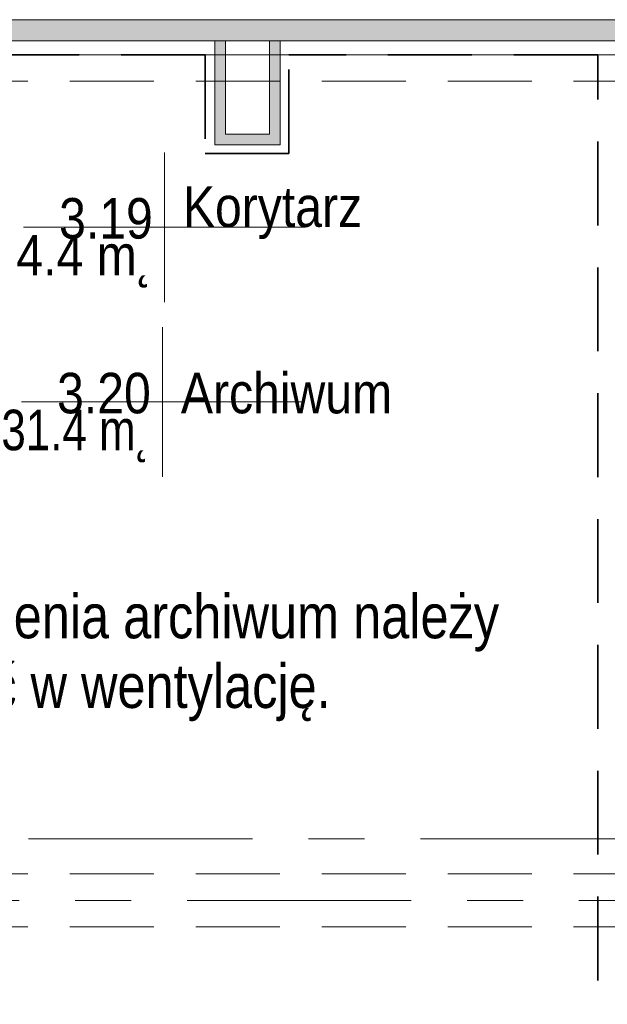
# Model space of a CAD drawing. Header units: centimetres. Extents: x -1737 to 22393, y -8842 to 3838.
# Tile 102 of 167: x -435 to -102, y 2269 to 2828. Entities that reach past the tile are written whole.
import ezdxf

# ---------------------------------------------------------------- set-up
doc = ezdxf.new("R2010")
doc.units = ezdxf.units.CM
for name, pattern in [('Hidden', [71.4375, 47.625, -23.8125]), ('Oś', [222.25, 127, -31.75, 31.75, -31.75]), ('Ukryte', [71.438, 47.625, -23.813])]:
    doc.linetypes.add(name, pattern=pattern)
for name, color, linetype, lineweight in [('A-AREA-IDEN', 2, 'Continuous', 13), ('A-DETL', 90, 'Continuous', 9), ('A-DETL-HDLN', 90, 'Ukryte', 9), ('A-WALL', 113, 'Continuous', 13), ('A-WALL-PATT', 111, 'Continuous', 13), ('G-ANNO-TEXT', 231, 'Continuous', 13), ('S-GRID', 1, 'Continuous', 13)]:
    doc.layers.add(name, color=color, linetype=linetype, lineweight=lineweight)
doc.styles.add('Arial Narrow_3', font='ARIALN.TTF', dxfattribs={"height": 25})
doc.styles.add('Arial_7', font='arial.ttf', dxfattribs={"width": 0.85, "height": 23})

# ---------------------------------------------------------------- blocks, each defined once
blk = doc.blocks.new('METKA_POMIESZCZENIA2 - Rozbudowana krótka - bez ramki-2403173-3_piętro I __3_90 m_ - stan projektowany')
at = {"layer": 'A-AREA-IDEN'}
for p, q in [((0, 0.425), (0, 0)), ((0.0976, 0), (-0.8, 0)), ((-0.8, 0), (0.8, 0)), ((0, 0), (0, -0.425))]:
    blk.add_line(p, q, dxfattribs=at)

msp = doc.modelspace()

# ---------------------------------------------------------------- hatches: boundary and pattern name
at = {"layer": 'A-WALL-PATT', "lineweight": 5}
h = msp.add_hatch(color=254, dxfattribs=at)
h.paths.add_polyline_path([(-567.62, 2816.33), (-32.62, 2816.33), (-32.62, 2828.33), (-567.62, 2828.33)], flags=0)
h.paths.add_polyline_path([(335.38, 2816.33), (335.38, 2828.33), (7.38, 2828.33), (7.38, 2816.33), (190.54, 2816.33)], flags=0)
for points in [[(-324.62, 2793.33), (-318.62, 2793.33), (-318.62, 2816.33), (-324.62, 2816.33), (-324.62, 2809.47)], [(-287.62, 2793.33), (-287.62, 2816.33), (-293.62, 2816.33), (-293.62, 2793.33)], [(-324.62, 2763.33), (-318.62, 2763.33), (-318.62, 2793.33), (-324.62, 2793.33)], [(-293.62, 2763.33), (-287.62, 2763.33), (-287.62, 2793.33), (-293.62, 2793.33), (-293.62, 2788.33)]]:
    msp.add_hatch(color=254, dxfattribs=at).paths.add_polyline_path(points, flags=0)
at = {"layer": 'A-WALL-PATT'}
msp.add_hatch(color=9, dxfattribs=at).paths.add_polyline_path([(-287.62, 2757.33), (-287.62, 2763.33), (-324.62, 2763.33), (-324.62, 2757.33)], flags=0)

# ---------------------------------------------------------------- linework, layer by layer
at = {"layer": 'A-DETL', "linetype": 'Hidden', "lineweight": 35}
for p, q in [((-330.12, 2808.33), (-586.62, 2808.33)), ((-330.12, 2808.33), (-330.12, 2752.33)), ((-107.32, 2808.33), (-282.62, 2808.33)), ((-282.62, 2752.33), (-282.62, 2808.33)), ((-107.32, 2211.46), (-107.32, 2808.33)), ((-330.12, 2752.33), (-282.62, 2752.33))]:
    msp.add_line(p, q, dxfattribs=at)
at = {"layer": 'A-DETL-HDLN'}
for p, q in [((-1192.62, 2828.33), (1167.38, 2828.33)), ((-1192.62, 2828.33), (1167.38, 2828.33)), ((-1192.62, 2793.33), (1167.38, 2793.33)), ((-1192.62, 2793.33), (1167.38, 2793.33)), ((-1192.62, 2343.33), (1167.38, 2343.33)), ((-1192.62, 2343.33), (1167.38, 2343.33)), ((-1192.62, 2313.33), (1167.38, 2313.33)), ((-1192.62, 2313.33), (1167.38, 2313.33))]:
    msp.add_line(p, q, dxfattribs=at)
at = {"layer": 'A-WALL', "lineweight": 9}
for p, q in [((-32.62, 2828.33), (-592.62, 2828.33)), ((-96.62, 2816.33), (-592.62, 2816.33)), ((-324.62, 2757.33), (-324.62, 2816.33)), ((-318.62, 2763.33), (-318.62, 2816.33)), ((-293.62, 2763.33), (-293.62, 2816.33)), ((-287.62, 2757.33), (-287.62, 2816.33)), ((-293.62, 2763.33), (-318.62, 2763.33)), ((-324.62, 2757.33), (-287.62, 2757.33))]:
    msp.add_line(p, q, dxfattribs=at)
at = {"layer": 'S-GRID', "linetype": 'Oś'}
for p, q in [((1342.46, 2808.33), (-1368.76, 2808.33)), ((-1319.27, 2363.33), (1774.38, 2363.33)), ((1342.46, 2328.33), (-1368.76, 2328.33))]:
    msp.add_line(p, q, dxfattribs=at)

# ---------------------------------------------------------------- block references
at = {"layer": 'A-AREA-IDEN', "xscale": 99.99999999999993, "yscale": 99.99999999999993, "zscale": 99.99999999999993}
for p in [(-353.15, 2710.5), (-354.3, 2611.29)]:
    msp.add_blockref('METKA_POMIESZCZENIA2 - Rozbudowana krótka - bez ramki-2403173-3_piętro I __3_90 m_ - stan projektowany', p, dxfattribs=at)

# ---------------------------------------------------------------- texts
at = {"layer": 'A-AREA-IDEN', "color": 0, "char_height": 23, "line_spacing_factor": 0.936439, "style": 'Arial_7'}
for s, insert, width, attachment_point in [('\\pxqr,t3.69565,7.3913,11.08696,14.78261,18.47826,22.17391,25.86957,29.56522,33.26087,36.95652,40.65217,44.34783,48.04348,51.73913,55.43478,59.13043,62.82609,66.52174,70.21739,73.91304,77.6087,81.30435,85,88.69565,92.3913,96.08696,99.78261,103.47826,107.17391,110.86957,114.56522,118.26087;{3.19}', (-359.8, 2703.72), 52.87, 9), ('\\pxt3.69565,7.3913,11.08696,14.78261,18.47826,22.17391,25.86957,29.56522,33.26087,36.95652,40.65217,44.34783,48.04348,51.73913,55.43478,59.13043,62.82609,66.52174,70.21739,73.91304,77.6087,81.30435,85,88.69565,92.3913,96.08696,99.78261,103.47826,107.17391,110.86957,114.56522,118.26087;{Korytarz}', (-342.72, 2703.72), 100.64, 7), ('\\pt84.99995,169.9999,255.00008,340.00003,424.99998,509.99993,595.00011,680.00006,765.00001,849.99996,934.99991,1020.00009,1105.00004,1189.99999,1274.99994,1359.99989,1445.00007,1530.00002,1614.99997,1699.99992,1785.0001,1870.00005,1955,2039.99995,2124.9999,2210.00008,2295.00003,2379.99998,2464.99993,2550.00011,2635.00006,2720.00001;4.4 m˛', (-359.8, 2706.11), 76.5, 3), ('\\pxqr,t3.69565,7.3913,11.08696,14.78261,18.47826,22.17391,25.86957,29.56522,33.26087,36.95652,40.65217,44.34783,48.04348,51.73913,55.43478,59.13043,62.82609,66.52174,70.21739,73.91304,77.6087,81.30435,85,88.69565,92.3913,96.08696,99.78261,103.47826,107.17391,110.86957,114.56522,118.26087;{3.20}', (-360.95, 2604.51), 52.87, 9), ('\\pxt3.69565,7.3913,11.08696,14.78261,18.47826,22.17391,25.86957,29.56522,33.26087,36.95652,40.65217,44.34783,48.04348,51.73913,55.43478,59.13043,62.82609,66.52174,70.21739,73.91304,77.6087,81.30435,85,88.69565,92.3913,96.08696,99.78261,103.47826,107.17391,110.86957,114.56522,118.26087;{Archiwum}', (-343.87, 2604.51), 118.065, 7), ('\\pt84.99995,169.9999,255.00008,340.00003,424.99998,509.99993,595.00011,680.00006,765.00001,849.99996,934.99991,1020.00009,1105.00004,1189.99999,1274.99994,1359.99989,1445.00007,1530.00002,1614.99997,1699.99992,1785.0001,1870.00005,1955,2039.99995,2124.9999,2210.00008,2295.00003,2379.99998,2464.99993,2550.00011,2635.00006,2720.00001;31.4 m˛', (-360.95, 2606.9), 91.63, 3)]:
    msp.add_mtext(s, dxfattribs=dict(at, insert=insert, width=width, attachment_point=attachment_point))
at = {"layer": 'G-ANNO-TEXT', "color": 7, "insert": (-577.17, 2541.69), "char_height": 25, "width": 413.4, "attachment_point": 1, "line_spacing_factor": 0.949189, "style": 'Arial Narrow_3'}
msp.add_mtext('\\pt127,254,381,508,635,762,889,1016,1143,1270,1397,1524,1651,1778,1905,2032,2159,2286,2413,2540,2667,2794,2921,3048,3175,3302,3429,3556,3683,3810,3937,4064;UWAGA:\\PPomieszczenia archiwum należy wyposażyć w wentylację.', dxfattribs=at)

doc.saveas('drawing.dxf')
